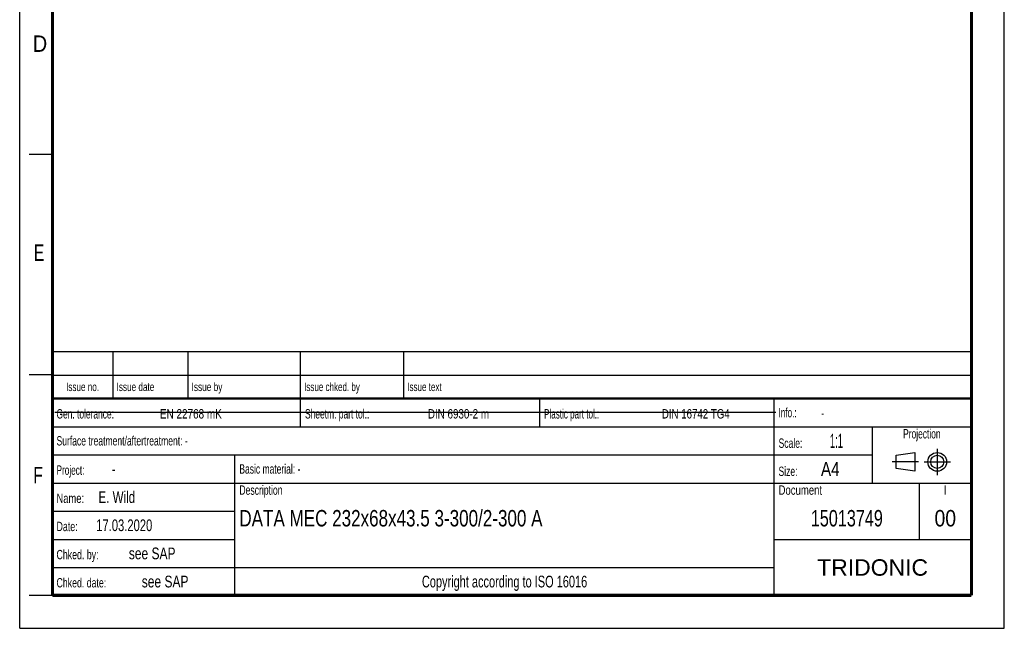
# Model space of a CAD drawing. Header units: millimetres. Extents: x 0 to 210, y 0 to 297.
# Tile 1 of 8: x 0 to 210, y 0 to 130. Entities that reach past the tile are written whole.
import ezdxf
from ezdxf.enums import TextEntityAlignment as Align

# ---------------------------------------------------------------- set-up
doc = ezdxf.new("R2010")
doc.units = ezdxf.units.MM
doc.header["$LTSCALE"] = 19.36
doc.linetypes.add('CENTER', pattern=[0.6, 0.375, -0.075, 0.075, -0.075])
doc.layers.get('0').update_dxf_attribs({"linetype": 'CONTINUOUS'})
doc.layers.add('DEFAULT_1', color=7, linetype='CENTER')
doc.layers.add('Z_NOTICE', color=7, linetype='CONTINUOUS')
doc.styles.get("Standard").update_dxf_attribs({"font": 'txt', "width": 0.7})
doc.styles.add('TEXTSTYLE_2', font='txt', dxfattribs={"width": 0.75})
doc.styles.add('TEXTSTYLE_4', font='arial.ttf')

# ---------------------------------------------------------------- blocks, each defined once
blk = doc.blocks.new('PROJEKTIONSMETHODE_BL0', base_point=(192.31, 35.47))
at = {"color": 2, "linetype": 'CONTINUOUS'}
for p, q in [((186.91, 36.87), (190.91, 37.47)), ((186.91, 34.07), (186.91, 36.87)), ((190.91, 37.47), (190.91, 33.47)), ((190.91, 33.47), (186.91, 34.07))]:
    blk.add_line(p, q, dxfattribs=at)
for radius in [2, 1.4]:
    blk.add_circle((195.71, 35.47), radius, dxfattribs=at)
at = {"layer": 'DEFAULT_1', "color": 2, "linetype": 'CENTER'}
for p, q in [((195.71, 38.27), (195.71, 32.67)), ((191.71, 35.47), (186.11, 35.47)), ((192.91, 35.47), (198.5, 35.47))]:
    blk.add_line(p, q, dxfattribs=at)

msp = doc.modelspace()

# ---------------------------------------------------------------- linework, layer by layer
at = {"color": 2, "linetype": 'CONTINUOUS'}
for p, q in [((0, 0), (0, 297)), ((210, 0), (210, 297)), ((7, 101), (2, 101)), ((6.913619, 48.960154), (6.913619, 58.960154)), ((6.913619, 58.960154), (202.913619, 58.960154)), ((19.913619, 48.960154), (19.913619, 58.960154)), ((35.913619, 48.960154), (35.913619, 58.960154)), ((59.913619, 48.960154), (59.913619, 58.960154)), ((81.913619, 48.960154), (81.913619, 58.960154)), ((202.913619, 48.960154), (202.913619, 58.960154)), ((7, 54), (2, 54)), ((6.913619, 53.960154), (202.913619, 53.960154)), ((6.913546, 6.960131), (6.913546, 48.960131)), ((6.913546, 48.960131), (202.913546, 48.960131)), ((6.913619, 48.960154), (202.913619, 48.960154)), ((59.913546, 42.960131), (59.913546, 48.960131)), ((110.913546, 42.960131), (110.913546, 48.960131)), ((160.913546, 6.960131), (160.913546, 48.960131)), ((202.913546, 6.960131), (202.913546, 48.960131)), ((6.913546, 42.960131), (202.913546, 42.960131)), ((181.913546, 30.960131), (181.913546, 42.960131)), ((6.913546, 36.960131), (181.913546, 36.960131)), ((45.913546, 6.960131), (45.913546, 36.960131)), ((6.913546, 30.960131), (202.913546, 30.960131)), ((191.913546, 18.960131), (191.913546, 30.960131)), ((6.913546, 24.960131), (45.913546, 24.960131)), ((6.913546, 18.960131), (45.913546, 18.960131)), ((160.913546, 18.960131), (202.913546, 18.960131)), ((6.913546, 12.960131), (160.913546, 12.960131)), ((7, 7), (2, 7)), ((6.913546, 6.960131), (202.913546, 6.960131)), ((0, 0), (210, 0))]:
    msp.add_line(p, q, dxfattribs=at)
at = {"color": 7, "linetype": 'CONTINUOUS'}
msp.add_line((7.468119, 46.04239), (161.268119, 46.04239), dxfattribs=at)
for points, const_width in [([(7, 7), (7, 290)], 0.7), ([(203, 7), (203, 290)], 0.7), ([(7, 49), (203, 49)], 0.5), ([(7, 7), (203, 7)], 0.7)]:
    msp.add_lwpolyline(points, dxfattribs=dict(at, const_width=const_width))

# ---------------------------------------------------------------- block references
at = {"color": 2, "linetype": 'CONTINUOUS'}
msp.add_blockref('PROJEKTIONSMETHODE_BL0', (192.305085, 35.469747), dxfattribs=at)

# ---------------------------------------------------------------- texts
at = {"color": 5, "linetype": 'CONTINUOUS', "style": 'TEXTSTYLE_2'}
for s, width, p in [('D', 0.904762, (2.807294, 122.85717)), ('E', 0.714286, (3.002453, 78.302471)), ('F', 0.714286, (2.922192, 30.897042))]:
    msp.add_text(s, height=3.5, dxfattribs=dict(at, width=width)).set_placement(p)
at = {"layer": 'Z_NOTICE', "color": 5, "linetype": 'CONTINUOUS', "style": 'TEXTSTYLE_2'}
for s, height, width, p in [('Issue date ', 1.8, 0.725108, (20.663619, 50.560154)), ('Issue by ', 1.8, 0.732804, (36.663619, 50.560154)), ('Issue chked. by', 1.8, 0.711111, (60.663619, 50.560154)), ('Issue text ', 1.8, 0.712121, (82.663619, 50.560154)), ('Gen. tolerance:', 2, 0.669841, (7.851046, 44.710131)), ('EN 22768 mK', 2, 0.792208, (29.91057, 44.710131)), ('Sheetm. part tol.:', 2, 0.67328, (60.851046, 44.710131)), ('DIN 6930-2 m', 2, 0.78373, (87.053427, 44.710131)), ('Plastic part tol.:', 2, 0.642857, (111.851046, 44.710131)), ('DIN 16742 TG4', 2, 0.772894, (136.958189, 44.710131)), ('Info.: ', 2, 0.64966, (161.851046, 44.960131)), ('Surface treatment/aftertreatment: -', 2, 0.682313, (7.851046, 38.960131)), ('Scale:  ', 2, 0.684524, (161.851046, 38.460131)), ('1:1', 3, 0.5, (172.803427, 38.460131)), ('Project: ', 2, 0.656085, (7.851046, 32.710131)), ('-', 2.5, 0.714286, (19.66057, 32.710131)), ('Basic material: -', 2, 0.677871, (46.851046, 32.960131)), ('Size: ', 2, 0.678571, (161.851046, 32.460131)), (' A4', 3, 0.809524, (169.993903, 32.460131)), ('E. Wild', 2.5, 0.738095, (16.803427, 26.710131)), ('Description', 2, 0.688312, (46.851046, 28.460131)), ('Document', 2, 0.761905, (161.851046, 28.460131)), ('Name: ', 2, 0.746032, (7.851046, 26.710131)), ('17.03.2020', 2.5, 0.714286, (16.327237, 20.710131)), ('Date: ', 2, 0.706349, (7.851046, 20.710131)), ('Chked. by: ', 2, 0.701299, (7.851046, 14.710131)), ('see SAP', 2.5, 0.765306, (23.279618, 14.710131)), ('Chked. date: ', 2, 0.699634, (7.851046, 8.710131)), ('see SAP', 2.5, 0.765306, (26.041522, 8.710131))]:
    msp.add_text(s, height=height, dxfattribs=dict(at, width=width)).set_placement(p)
for s, height, width, p in [('Issue no.', 1.8, 0.719577, (13.413619, 50.560154)), ('Projection', 2, 0.671429, (192.413546, 40.460131)), ('I', 2, 0.833333, (197.413546, 28.460131)), ('Copyright according to ISO 16016', 2.5, 0.700149, (103.413546, 8.710131))]:
    msp.add_text(s, height=height, dxfattribs=dict(at, width=width)).set_placement(p, align=Align.CENTER)
at = {"layer": 'Z_NOTICE', "color": 5, "linetype": 'CONTINUOUS', "width": 0.714286}
msp.add_text('-', height=1.8, dxfattribs=at).set_placement((170.946284, 44.960131))
at = {"layer": 'Z_NOTICE', "color": 7, "linetype": 'CONTINUOUS', "style": 'TEXTSTYLE_2', "width": 0.776611}
msp.add_text('DATA MEC 232x68x43.5 3-300/2-300 A', height=3.5, dxfattribs=at).set_placement((46.851046, 21.710131))
at = {"layer": 'Z_NOTICE', "color": 7, "linetype": 'CONTINUOUS', "style": 'TEXTSTYLE_2'}
for s, width, p in [('15013749', 0.738095, (176.413546, 21.710131)), ('00', 0.880952, (197.413546, 21.710131))]:
    msp.add_text(s, height=3.5, dxfattribs=dict(at, width=width)).set_placement(p, align=Align.CENTER)
at = {"layer": 'Z_NOTICE', "color": 5, "linetype": 'CONTINUOUS', "style": 'TEXTSTYLE_4'}
msp.add_text('TRIDONIC', height=3.5, dxfattribs=at).set_placement((181.913546, 11.210131), align=Align.CENTER)

doc.saveas('drawing.dxf')
